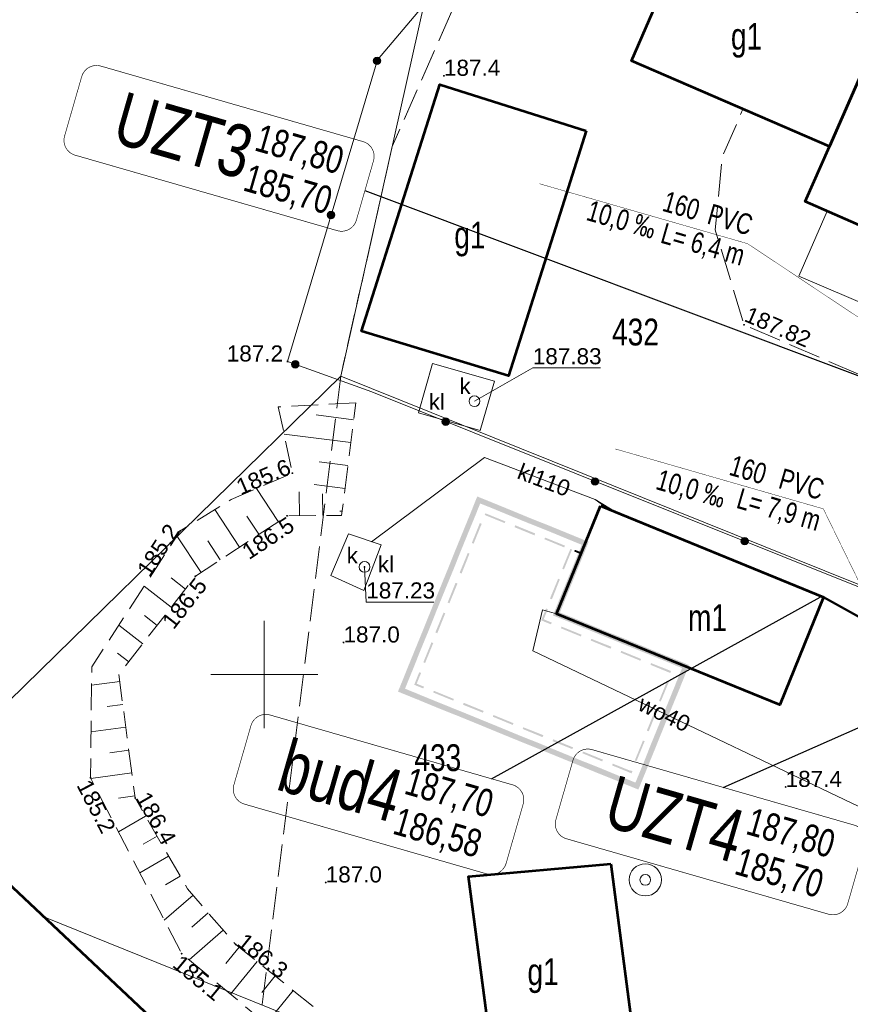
# Model space of a CAD drawing. Header units: metres. Extents: x 7482748 to 7484637, y 5684406 to 5687014.
# Tile 40 of 180: x 7483139 to 7483177, y 5685435 to 5685481. Entities that reach past the tile are written whole.
import ezdxf
from ezdxf.enums import TextEntityAlignment as Align
from ezdxf.lldxf.tags import DXFTag

# ---------------------------------------------------------------- set-up
doc = ezdxf.new("R2010")
doc.units = ezdxf.units.M
doc.header["$MEASUREMENT"] = 0
for name, pattern in [('1', [1.5, 1, -0.5]), ('BUBZ01_500', [1.75, 1.25, -0.5]), ('KTJZ01_500', [2, 1.5, -0.5]), ('l217_500', [2, 1.5, -0.5]), ('l218_500', [1, 0.5, -0.5])]:
    doc.linetypes.add(name, pattern=pattern)
for name, color, linetype, lineweight, true_color in [('.przyłącza', 32, 'Continuous', 50, 0xbd5e00), ('GES__SUPK_01_pL', 7, 'Continuous', 13, 0x803300), ('GES__SUPS01_05L', 7, 'Continuous', 13, 0x803300), ('GES__SUPS01_05P', 7, 'Continuous', 13, 0x803300), ('GES__SUPW_01_pL', 5, 'Continuous', 13, 0x0000ff), ('GES__SUUS_OD_KL', 7, 'Continuous', 13, 0x803300)]:
    doc.layers.add(name, color=color, linetype=linetype, lineweight=lineweight, true_color=true_color)
for name, color, linetype, lineweight in [('_Dzialki', 7, 'Continuous', 0), ('_Dzialki_opis', 7, 'Continuous', 0), ('_Kontury', 7, 'Continuous', 0), ('_Podzial_sekcyjny_krzyze', 7, '1', 13), ('_Uzytki', 7, 'Continuous', 0), ('_Zakres2', 7, 'Continuous', 0), ('BUBZ02_D', 7, 'BUBZ01_500', 13), ('BUBZ02_G', 7, 'BUBZ01_500', 13), ('BUBZ02_W', 7, 'Continuous', 13), ('EGB_Budynek', 7, 'Continuous', 0), ('EGB_Budynek_opis', 7, 'Continuous', 0), ('EGBE_L_3', 7, 'Continuous', 0), ('GES__SUUS07_1_O', 7, 'Continuous', 13), ('GES__SUUS13_P', 7, 'Continuous', 13), ('GES__SUUS22_01_KP', 7, 'Continuous', 13), ('KTOK05_01', 7, 'Continuous', 13), ('RTPW01_P', 7, 'Continuous', 0), ('RTPW02_P', 7, 'Continuous', 0)]:
    doc.layers.add(name, color=color, linetype=linetype, lineweight=lineweight)
for name, color, linetype, lineweight, transparency in [('EGB_EGBB03_O', 7, 'Continuous', 0, 0.2), ('GES__SUUS_ET_05T', 7, 'Continuous', 13, 0.25), ('KTPL01_O', 7, 'KTJZ01_500', 13, 0.5), ('RTPW01_G', 7, 'Continuous', 13, 0.25), ('RTPW02_G', 7, 'Continuous', 13, 0.25)]:
    doc.layers.add(name, color=color, linetype=linetype, lineweight=lineweight, transparency=transparency)
for name, color, linetype, lineweight, true_color, transparency in [('GES__SUPK_01_pT', 7, 'Continuous', 13, 0x803300, 0.25), ('GES__SUPS01_05G', 7, 'Continuous', 13, 0x803300, 0.25), ('GES__SUPW_01_pT', 5, 'Continuous', 13, 0x0000ff, 0.25), ('GES__SUUS_RG_KT', 7, 'Continuous', 13, 0x803300, 0.25)]:
    doc.layers.add(name, color=color, linetype=linetype, lineweight=lineweight, true_color=true_color, transparency=transparency)
doc.layers.add('IS_Opisy_działek_Net', color=7, linetype='SOLID', true_color=0x000000)
doc.layers.add('IS_Węzeł_sieci_kanalizacyjnej_-_opisy', color=7, linetype='Continuous')
doc.styles.get("Standard").update_dxf_attribs({"font": 'simplex.shx', "width": 0.75})
doc.styles.add('STYL_ARIAL', font='simplex.shx', dxfattribs={"width": 0.75, "oblique": 0.1})
doc.styles.add('Style-Arial', font='arial.ttf')
tags = doc.linetypes.add('SOLID', pattern=[10, 10, 0]).pattern_tags.tags
tags[6:7] = [DXFTag(74, 4), DXFTag(75, 0), DXFTag(340, '0'), DXFTag(46, 0.0), DXFTag(50, 0.0), DXFTag(44, 0.0), DXFTag(45, 0.0)]
tags[4:5] = [DXFTag(74, 4), DXFTag(75, 0), DXFTag(340, '0'), DXFTag(46, 0.0), DXFTag(50, 0.0), DXFTag(44, 0.0), DXFTag(45, 0.0)]

# ---------------------------------------------------------------- blocks, each defined once
blk = doc.blocks.new('SUPS01_1')
at = {"layer": 'GES__SUPS01_05P', "linetype": 'Continuous', "lineweight": 13}
h = blk.add_hatch(color=256, dxfattribs=at)
edge = h.paths.add_edge_path()
edge.add_arc((0, 0), 0.045, 0, 360)
blk = doc.blocks.new('SUUS13')
at = {"layer": 'GES__SUUS13_P', "linetype": 'Continuous', "lineweight": 13}
for radius in [0.75, 0.25]:
    blk.add_circle((0, 0), radius, dxfattribs=at)
blk = doc.blocks.new('SUUS22_01')
at = {"layer": 'GES__SUUS22_01_KP', "linetype": 'Continuous', "lineweight": 13}
blk.add_circle((0, 0), 0.25, dxfattribs=at)
blk = doc.blocks.new('RTPW01')
at = {"layer": 'RTPW01_P', "linetype": 'Continuous', "lineweight": 0}
h = blk.add_hatch(color=256, dxfattribs=at)
edge = h.paths.add_edge_path()
edge.add_arc((0, 0), 0.045, 0, 360)
blk = doc.blocks.new('RTPW01_2')
at = {"layer": 'RTPW01_P', "linetype": 'Continuous', "lineweight": 0}
h = blk.add_hatch(color=256, dxfattribs=at)
edge = h.paths.add_edge_path()
edge.add_arc((0, 0), 0.045, 0, 360)
blk = doc.blocks.new('RTPW01_3')
at = {"layer": 'RTPW02_P', "linetype": 'Continuous', "lineweight": 0}
h = blk.add_hatch(color=256, dxfattribs=at)
edge = h.paths.add_edge_path()
edge.add_arc((0, 0), 0.045, 0, 360)

msp = doc.modelspace()

# ---------------------------------------------------------------- hatches: boundary and pattern name
at = {"layer": 'EGB_EGBB03_O', "linetype": 'Continuous', "lineweight": 0}
for points in [[(7483159.92667, 5685457.64207), (7483159.69506, 5685457.73618), (7483159.92129, 5685458.29295), (7483160.52256, 5685458.04808), (7483160.42827, 5685457.81654), (7483160.05871, 5685457.96705)], [(7483163.97744, 5685452.5355), (7483163.44707, 5685452.75135), (7483163.70261, 5685453.37876), (7483163.93414, 5685453.28446), (7483163.77293, 5685452.88865), (7483164.07168, 5685452.76706)], [(7483163.35575, 5685452.33507), (7483162.89963, 5685452.5207), (7483163.12503, 5685453.07413), (7483163.20839, 5685453.04018), (7483163.01694, 5685452.57013), (7483163.38968, 5685452.41843)], [(7483169.38793, 5685449.44481), (7483169.15642, 5685449.53917), (7483169.46705, 5685450.30136), (7483169.53483, 5685450.27378), (7483169.62907, 5685450.50533), (7483169.79295, 5685450.43864)], [(7483157.40652, 5685449.34712), (7483156.98264, 5685449.51984), (7483157.22062, 5685450.10553), (7483157.304, 5685450.07165), (7483157.09986, 5685449.56926), (7483157.44048, 5685449.43046)], [(7483157.1878, 5685448.80994), (7483156.22719, 5685449.20136), (7483156.30716, 5685449.39819), (7483156.53877, 5685449.30408), (7483156.55281, 5685449.33864), (7483157.28214, 5685449.04146)], [(7483167.11036, 5685445.39305), (7483166.20419, 5685445.76229), (7483166.23815, 5685445.84563), (7483167.06098, 5685445.51035), (7483167.06909, 5685445.53026), (7483167.15243, 5685445.49629)], [(7483167.42858, 5685444.63708), (7483166.44851, 5685445.03643), (7483166.54284, 5685445.26795), (7483167.29142, 5685444.96292), (7483167.26941, 5685444.90892), (7483167.50092, 5685444.81457)]]:
    msp.add_hatch(color=256, dxfattribs=at).paths.add_polyline_path(points)
at = {"layer": 'KTOK05_01', "linetype": 'Continuous', "lineweight": 13}
h = msp.add_hatch(color=256, dxfattribs=at)
edge = h.paths.add_edge_path()
edge.add_arc((7483155.25389, 5685478.58593), 0.175, 0, 360)
h = msp.add_hatch(color=256, dxfattribs=at)
edge = h.paths.add_edge_path()
edge.add_arc((7483153.11191, 5685471.39831), 0.175, 0, 360)
h = msp.add_hatch(color=256, dxfattribs=at)
edge = h.paths.add_edge_path()
edge.add_arc((7483151.44244, 5685464.44904), 0.175, 0, 360)
h = msp.add_hatch(color=256, dxfattribs=at)
edge = h.paths.add_edge_path()
edge.add_arc((7483158.451, 5685461.78192), 0.175, 0, 360)
h = msp.add_hatch(color=256, dxfattribs=at)
edge = h.paths.add_edge_path()
edge.add_arc((7483165.41341, 5685458.99356), 0.175, 0, 360)
h = msp.add_hatch(color=256, dxfattribs=at)
edge = h.paths.add_edge_path()
edge.add_arc((7483172.37581, 5685456.2052), 0.175, 0, 360)

# ---------------------------------------------------------------- linework, layer by layer
at = {"layer": '.przyłącza', "linetype": 'Continuous'}
msp.add_lwpolyline([(7483182.92832, 5685449.77493), (7483176.06, 5685453.6)], dxfattribs=at)
at = {"layer": '_Dzialki', "color": 96, "linetype": 'Continuous', "true_color": 0x008000, "flags": 128}
for points in [[(7483153.56, 5685463.9), (7483159.69, 5685491.27)], [(7483133.65, 5685444.43), (7483153.56, 5685463.9)], [(7483185.97, 5685450.87), (7483153.56, 5685463.9)], [(7483175.04, 5685424.44), (7483139.72, 5685438.71)]]:
    msp.add_lwpolyline(points, dxfattribs=at)
at = {"layer": '_Kontury', "color": 96, "linetype": 'l217_500', "true_color": 0x008000, "flags": 128}
for points in [[(7483162.76, 5685490.05), (7483155.96, 5685474.59)], [(7483155.96, 5685474.59), (7483153.56, 5685463.9)], [(7483153.56, 5685463.9), (7483149.89, 5685434.6)]]:
    msp.add_lwpolyline(points, dxfattribs=at)
at = {"layer": '_Podzial_sekcyjny_krzyze', "linetype": 'Continuous'}
for p, q in [((7483150, 5685447.5), (7483150, 5685452.5)), ((7483147.5, 5685450), (7483152.5, 5685450))]:
    msp.add_line(p, q, dxfattribs=at)
at = {"layer": '_Uzytki', "color": 96, "linetype": 'l218_500', "true_color": 0x008000, "flags": 128}
for points in [[(7483162.76, 5685490.05), (7483155.96, 5685474.59)], [(7483155.96, 5685474.59), (7483153.56, 5685463.9)], [(7483153.56, 5685463.9), (7483149.89, 5685434.6)]]:
    msp.add_lwpolyline(points, dxfattribs=at)
at = {"layer": '_Zakres2', "color": 250, "linetype": 'Continuous', "lineweight": 53, "flags": 128}
msp.add_lwpolyline([(7483079.94, 5685265.4), (7483148.95, 5685430.02), (7483110, 5685466.7), (7483102.79, 5685462.02), (7483095.42, 5685459.71), (7483087.69, 5685459.36), (7483080.14, 5685460.99), (7483073.25, 5685464.5), (7483067.49, 5685469.66), (7483063.24, 5685476.11), (7483060.78, 5685483.44), (7483060.27, 5685491.15), (7483058.52, 5685496.82), (7483058.52, 5685500.14), (7483008.95, 5685499.28), (7483000.81, 5685495.57), (7482993.16, 5685494.42)], dxfattribs=at)
at = {"layer": 'BUBZ02_D', "linetype": 'BUBZ01_500', "lineweight": 13, "flags": 128}
msp.add_lwpolyline([(7483154.26, 5685462.66), (7483150.65, 5685462.47), (7483151.31, 5685459.38), (7483148.45, 5685458.15), (7483146.08, 5685456.69), (7483141.96, 5685450.36), (7483141.9, 5685445.19), (7483146.15, 5685436.99), (7483153.15, 5685431.19), (7483155.4, 5685429.29), (7483156.77, 5685431.94)], dxfattribs=at)
at = {"layer": 'BUBZ02_G', "linetype": 'BUBZ01_500', "lineweight": 13, "flags": 128}
msp.add_lwpolyline([(7483156.77, 5685431.94), (7483154.38, 5685432.85), (7483148.67, 5685437.42), (7483146.42, 5685440.01), (7483143.98, 5685444.25), (7483143.22, 5685450), (7483146.79, 5685454.58), (7483151.06, 5685457.39), (7483153.6, 5685457.41), (7483154.26, 5685462.66)], dxfattribs=at)
at = {"layer": 'BUBZ02_W', "linetype": 'Continuous', "lineweight": 13}
for p, q in [((7483154.16, 5685461.87), (7483152.42, 5685462.09)), ((7483154.03, 5685460.8), (7483150.92, 5685461.19)), ((7483153.89, 5685459.73), (7483152.56, 5685459.9)), ((7483150.65, 5685457.12), (7483149.63, 5685458.66)), ((7483151.64, 5685457.39), (7483151.63, 5685458.51)), ((7483153.76, 5685458.67), (7483152.32, 5685458.85)), ((7483152.72, 5685457.4), (7483152.71, 5685458.41)), ((7483148.85, 5685455.93), (7483147.7, 5685457.69)), ((7483153.62, 5685457.6), (7483153.52, 5685457.61)), ((7483149.75, 5685456.53), (7483149.19, 5685457.38)), ((7483147.05, 5685454.75), (7483145.93, 5685456.46)), ((7483147.95, 5685455.34), (7483147.37, 5685456.23)), ((7483146.32, 5685453.98), (7483145.66, 5685454.5)), ((7483145.66, 5685453.13), (7483144.4, 5685454.11)), ((7483145, 5685452.28), (7483144.41, 5685452.74)), ((7483144.34, 5685451.43), (7483143.22, 5685452.3)), ((7483143.68, 5685450.59), (7483143.16, 5685450.99)), ((7483143.26, 5685449.67), (7483141.95, 5685449.5)), ((7483143.4, 5685448.6), (7483142.67, 5685448.51)), ((7483143.55, 5685447.54), (7483141.92, 5685447.32)), ((7483143.69, 5685446.47), (7483142.8, 5685446.35)), ((7483143.83, 5685445.41), (7483141.92, 5685445.15)), ((7483143.97, 5685444.34), (7483143.21, 5685444.24)), ((7483144.47, 5685443.4), (7483143.21, 5685442.67)), ((7483145.01, 5685442.46), (7483144.36, 5685442.09)), ((7483145.54, 5685441.53), (7483144.2, 5685440.76)), ((7483146.08, 5685440.6), (7483145.39, 5685440.2)), ((7483146.68, 5685439.71), (7483145.34, 5685438.55)), ((7483147.38, 5685438.9), (7483146.62, 5685438.23)), ((7483148.09, 5685438.09), (7483146.5, 5685436.7)), ((7483148.82, 5685437.3), (7483148.21, 5685436.54)), ((7483149.66, 5685436.63), (7483148.43, 5685435.1)), ((7483150.5, 5685435.96), (7483149.88, 5685435.18)), ((7483151.34, 5685435.28), (7483150.09, 5685433.73))]:
    msp.add_line(p, q, dxfattribs=at)
at = {"layer": 'EGB_Budynek', "color": 7, "linetype": 'Continuous', "lineweight": 53, "flags": 128}
for points in [[(7483178.86, 5685480.37), (7483176.33, 5685474.6), (7483167.11, 5685478.59), (7483169.58, 5685484.28), (7483178.86, 5685480.37)], [(7483188.1, 5685476.35), (7483184.49, 5685467.96), (7483175.2, 5685472.04), (7483176.33, 5685474.6), (7483178.86, 5685480.37), (7483188.1, 5685476.35)], [(7483164.99, 5685475.32), (7483163.88, 5685471.78), (7483161.38, 5685463.92), (7483154.53, 5685466), (7483158.18, 5685477.48), (7483164.99, 5685475.32)], [(7483165.66, 5685457.85), (7483176.06, 5685453.6), (7483174.02, 5685448.58), (7483163.61, 5685452.82), (7483165.66, 5685457.85)], [(7483166.15, 5685441.17), (7483167.44, 5685431.3), (7483160.85, 5685430.44), (7483159.52, 5685440.59), (7483166.15, 5685441.17)]]:
    msp.add_lwpolyline(points, dxfattribs=at)
at = {"layer": 'EGB_EGBB03_O', "linetype": 'Continuous', "lineweight": 0}
for points in [[(7483160.52, 5685458.05), (7483161.45, 5685457.67), (7483160.43, 5685457.82), (7483161.35, 5685457.44)], [(7483160.3, 5685457.51), (7483161.23, 5685457.13), (7483160.27, 5685457.43), (7483161.2, 5685457.05)], [(7483161.45, 5685457.67), (7483162.37, 5685457.29), (7483161.35, 5685457.44), (7483162.28, 5685457.06)], [(7483158.94, 5685455.88), (7483159.32, 5685456.81), (7483159.17, 5685455.79), (7483159.55, 5685456.72)], [(7483161.69, 5685456.95), (7483162.62, 5685456.57), (7483161.66, 5685456.86), (7483162.59, 5685456.48)], [(7483163.08, 5685456.38), (7483164.01, 5685456), (7483163.05, 5685456.3), (7483163.97, 5685455.92)], [(7483164.23, 5685456.54), (7483165.11, 5685456.18), (7483164.13, 5685456.31), (7483164.79, 5685456.04)], [(7483165.11, 5685456.18), (7483164.69, 5685455.14), (7483164.79, 5685456.04), (7483164.46, 5685455.23)], [(7483158.57, 5685454.96), (7483158.94, 5685455.88), (7483158.8, 5685454.86), (7483159.17, 5685455.79)], [(7483159.1, 5685454.74), (7483159.48, 5685455.66), (7483159.19, 5685454.7), (7483159.56, 5685455.63)], [(7483164.47, 5685455.81), (7483164.82, 5685455.67), (7483164.44, 5685455.73), (7483164.7, 5685455.62)], [(7483164.69, 5685455.14), (7483164.31, 5685454.21), (7483164.46, 5685455.23), (7483164.08, 5685454.3)], [(7483157.81, 5685453.1), (7483158.19, 5685454.03), (7483158.04, 5685453.01), (7483158.42, 5685453.94)], [(7483157.44, 5685452.18), (7483157.81, 5685453.1), (7483157.67, 5685452.08), (7483158.04, 5685453.01)], [(7483157.97, 5685451.96), (7483158.35, 5685452.88), (7483158.06, 5685451.92), (7483158.43, 5685452.85)], [(7483164.07, 5685452.77), (7483165, 5685452.39), (7483163.98, 5685452.54), (7483164.9, 5685452.16)], [(7483165, 5685452.39), (7483165.92, 5685452.01), (7483164.9, 5685452.16), (7483165.83, 5685451.78)], [(7483165.92, 5685452.01), (7483166.85, 5685451.64), (7483165.83, 5685451.78), (7483166.76, 5685451.4)], [(7483166.85, 5685451.64), (7483167.78, 5685451.26), (7483166.76, 5685451.4), (7483167.68, 5685451.03)], [(7483156.68, 5685450.32), (7483157.06, 5685451.25), (7483156.92, 5685450.23), (7483157.29, 5685451.16)], [(7483157.41, 5685450.57), (7483157.79, 5685451.5), (7483157.49, 5685450.53), (7483157.87, 5685451.46)], [(7483166.63, 5685451.1), (7483167.56, 5685450.72), (7483166.6, 5685451.02), (7483167.52, 5685450.64)], [(7483156.31, 5685449.4), (7483156.68, 5685450.32), (7483156.54, 5685449.3), (7483156.92, 5685450.23)], [(7483168.85, 5685449.66), (7483168.47, 5685448.74), (7483168.77, 5685449.7), (7483168.39, 5685448.77)], [(7483158.8, 5685448.78), (7483157.87, 5685449.16), (7483158.83, 5685448.86), (7483157.9, 5685449.24)], [(7483160.18, 5685448.22), (7483159.26, 5685448.59), (7483160.22, 5685448.3), (7483159.29, 5685448.68)], [(7483160.89, 5685447.3), (7483159.97, 5685447.68), (7483160.99, 5685447.53), (7483160.06, 5685447.91)], [(7483161.57, 5685447.65), (7483160.65, 5685448.03), (7483161.61, 5685447.73), (7483160.68, 5685448.11)], [(7483168.28, 5685448.27), (7483167.91, 5685447.35), (7483168.2, 5685448.31), (7483167.82, 5685447.38)], [(7483168.63, 5685447.59), (7483168.26, 5685446.67), (7483168.4, 5685447.69), (7483168.02, 5685446.76)], [(7483164.35, 5685446.52), (7483163.43, 5685446.89), (7483164.39, 5685446.6), (7483163.46, 5685446.98)], [(7483164.6, 5685445.79), (7483163.67, 5685446.17), (7483164.69, 5685446.02), (7483163.76, 5685446.4)], [(7483165.74, 5685445.95), (7483164.82, 5685446.33), (7483165.78, 5685446.03), (7483164.85, 5685446.41)], [(7483167.88, 5685445.74), (7483167.5, 5685444.81), (7483167.65, 5685445.83), (7483167.27, 5685444.91)]]:
    msp.add_solid(points, dxfattribs=at)
at = {"layer": 'EGB_EGBB03_O', "linetype": 'Continuous', "lineweight": 0, "extrusion": (0, 0, -1)}
for points in [[(-7483159.32, 5685456.81), (-7483159.7, 5685457.74), (-7483159.55, 5685456.72), (-7483159.93, 5685457.64)], [(-7483159.67, 5685456.13), (-7483160.04, 5685457.05), (-7483159.75, 5685456.09), (-7483160.13, 5685457.02)], [(-7483162.37, 5685457.29), (-7483163.3, 5685456.92), (-7483162.28, 5685457.06), (-7483163.21, 5685456.69)], [(-7483163.3, 5685456.92), (-7483164.23, 5685456.54), (-7483163.21, 5685456.69), (-7483164.13, 5685456.31)], [(-7483164.34, 5685455.82), (-7483163.96, 5685454.89), (-7483164.26, 5685455.85), (-7483163.88, 5685454.93)], [(-7483158.19, 5685454.03), (-7483158.57, 5685454.96), (-7483158.42, 5685453.94), (-7483158.8, 5685454.86)], [(-7483163.77, 5685454.43), (-7483163.4, 5685453.5), (-7483163.69, 5685454.46), (-7483163.31, 5685453.54)], [(-7483164.31, 5685454.21), (-7483163.93, 5685453.28), (-7483164.08, 5685454.3), (-7483163.7, 5685453.38)], [(-7483158.54, 5685453.35), (-7483158.91, 5685454.27), (-7483158.62, 5685453.31), (-7483159, 5685454.24)], [(-7483157.06, 5685451.25), (-7483157.44, 5685452.18), (-7483157.29, 5685451.16), (-7483157.67, 5685452.08)], [(-7483163.85, 5685452.23), (-7483164.78, 5685451.85), (-7483163.82, 5685452.15), (-7483164.75, 5685451.77)], [(-7483165.24, 5685451.66), (-7483166.17, 5685451.29), (-7483165.21, 5685451.58), (-7483166.13, 5685451.2)], [(-7483167.78, 5685451.26), (-7483168.7, 5685450.88), (-7483167.68, 5685451.03), (-7483168.61, 5685450.65)], [(-7483168.7, 5685450.88), (-7483169.63, 5685450.51), (-7483168.61, 5685450.65), (-7483169.53, 5685450.27)], [(-7483168.02, 5685450.53), (-7483168.95, 5685450.16), (-7483167.99, 5685450.45), (-7483168.91, 5685450.07)], [(-7483169.39, 5685449.44), (-7483169.01, 5685448.52), (-7483169.16, 5685449.54), (-7483168.78, 5685448.61)], [(-7483158.11, 5685448.43), (-7483157.19, 5685448.81), (-7483158.21, 5685448.66), (-7483157.28, 5685449.04)], [(-7483159.04, 5685448.06), (-7483158.11, 5685448.43), (-7483159.13, 5685448.29), (-7483158.21, 5685448.66)], [(-7483169.01, 5685448.52), (-7483168.63, 5685447.59), (-7483168.78, 5685448.61), (-7483168.4, 5685447.69)], [(-7483159.97, 5685447.68), (-7483159.04, 5685448.06), (-7483160.06, 5685447.91), (-7483159.13, 5685448.29)], [(-7483161.82, 5685446.92), (-7483160.89, 5685447.3), (-7483161.91, 5685447.15), (-7483160.99, 5685447.53)], [(-7483162.96, 5685447.08), (-7483162.04, 5685447.46), (-7483163, 5685447.17), (-7483162.07, 5685447.54)], [(-7483162.74, 5685446.55), (-7483161.82, 5685446.92), (-7483162.84, 5685446.78), (-7483161.91, 5685447.15)], [(-7483163.67, 5685446.17), (-7483162.74, 5685446.55), (-7483163.76, 5685446.4), (-7483162.84, 5685446.78)], [(-7483167.72, 5685446.89), (-7483167.34, 5685445.96), (-7483167.64, 5685446.92), (-7483167.26, 5685445.99)], [(-7483168.26, 5685446.67), (-7483167.88, 5685445.74), (-7483168.02, 5685446.76), (-7483167.65, 5685445.83)], [(-7483165.52, 5685445.41), (-7483164.6, 5685445.79), (-7483165.62, 5685445.65), (-7483164.69, 5685446.02)], [(-7483166.45, 5685445.04), (-7483165.52, 5685445.41), (-7483166.54, 5685445.27), (-7483165.62, 5685445.65)]]:
    msp.add_solid(points, dxfattribs=at)
at = {"layer": 'EGBE_L_3', "linetype": 'Continuous'}
msp.add_line((7483163.98, 5685452.67), (7483166.25, 5685451.75), dxfattribs=at)
at = {"layer": 'GES__SUPK_01_pL', "linetype": 'Continuous', "lineweight": 13}
msp.add_line((7483165.42, 5685458.15), (7483166.03, 5685457.7), dxfattribs=at)
at = {"layer": 'GES__SUPK_01_pL', "linetype": 'Continuous', "lineweight": 13, "flags": 128}
msp.add_lwpolyline([(7483155, 5685456.18), (7483160.26, 5685460.11), (7483165.42, 5685458.15), (7483166.41, 5685457.54)], dxfattribs=at)
at = {"layer": 'GES__SUPS01_05L', "linetype": 'Continuous', "lineweight": 13, "flags": 128}
msp.add_lwpolyline([(7483154.67, 5685455.01), (7483154.75, 5685453.37), (7483157.9, 5685453.37)], dxfattribs=at)
at = {"layer": 'GES__SUPW_01_pL', "linetype": 'Continuous', "lineweight": 13, "flags": 128}
for points in [[(7483176.22, 5685471.59), (7483174.9, 5685468.56), (7483193.13, 5685460.78)], [(7483163.61, 5685452.82), (7483162.96, 5685453.01), (7483162.51, 5685451.1), (7483181.51, 5685442.03), (7483183.09, 5685441.14)]]:
    msp.add_lwpolyline(points, dxfattribs=at)
at = {"layer": 'GES__SUUS07_1_O', "linetype": 'Continuous', "lineweight": 13, "flags": 128}
for points in [[(7483157.84, 5685464.49), (7483160.72, 5685463.66), (7483160.06, 5685461.36), (7483157.18, 5685462.19), (7483157.84, 5685464.49)], [(7483155.44, 5685456.04), (7483153.92, 5685456.55), (7483153.1, 5685454.61), (7483154.64, 5685453.91), (7483155.44, 5685456.04)]]:
    msp.add_lwpolyline(points, close=True, dxfattribs=at)
at = {"layer": 'GES__SUUS_OD_KL', "linetype": 'Continuous', "lineweight": 13, "flags": 128}
msp.add_lwpolyline([(7483159.79, 5685462.73), (7483162.51, 5685464.28), (7483165.67, 5685464.28)], dxfattribs=at)
at = {"layer": 'IS_Opisy_działek_Net', "linetype": 'Continuous', "ltscale": 0.01, "const_width": 0.02}
for points in [[(7483178.72279, 5685465.94885), (7483172.51062, 5685470.07207), (7483162.81448, 5685472.86365)], [(7483178.8722, 5685451.9345), (7483176.04501, 5685457.71639), (7483166.34887, 5685460.50797)]]:
    msp.add_lwpolyline(points, dxfattribs=at)
at = {"layer": 'IS_Węzeł_sieci_kanalizacyjnej_-_opisy', "color": 18, "linetype": 'SOLID', "ltscale": 0.01, "true_color": 0x000000, "const_width": 0.03}
for points in [[(7483141.18585, 5685474.19303), (7483153.39973, 5685470.67657, 0.414214), (7483154.29082, 5685471.16927), (7483155.08763, 5685473.93685, 0.414214), (7483154.59493, 5685474.82794), (7483142.38106, 5685478.3444, 0.414214), (7483141.48996, 5685477.8517), (7483140.69316, 5685475.08412, 0.414214), (7483141.18585, 5685474.19303)], [(7483149.0731, 5685443.95943), (7483160.37405, 5685440.70581, 0.414214), (7483161.26515, 5685441.19851), (7483162.06195, 5685443.96609, 0.414214), (7483161.56926, 5685444.85718), (7483150.2683, 5685448.1108, 0.414214), (7483149.37721, 5685447.61811), (7483148.5804, 5685444.85053, 0.414214), (7483149.0731, 5685443.95943)], [(7483164.07727, 5685442.34568), (7483176.29114, 5685438.82922, 0.414214), (7483177.18224, 5685439.32192), (7483177.97905, 5685442.0895, 0.414214), (7483177.48635, 5685442.9806), (7483165.27248, 5685446.49705, 0.414214), (7483164.38138, 5685446.00435), (7483163.58458, 5685443.23677, 0.414214), (7483164.07727, 5685442.34568)]]:
    msp.add_lwpolyline(points, format="xyb", dxfattribs=at)
at = {"layer": 'IS_Węzeł_sieci_kanalizacyjnej_-_opisy', "color": 18, "linetype": 'SOLID', "ltscale": 0.01, "true_color": 0x000000}
for points in [[(7483154.68922, 5685472.55306), (7483177.78511, 5685463.88688)], [(7483160.58731, 5685445.13989), (7483175.89133, 5685453.59709)], [(7483171.37942, 5685444.73882), (7483182.7572, 5685449.76762)]]:
    msp.add_lwpolyline(points, dxfattribs=at)
at = {"layer": 'KTOK05_01', "linetype": 'Continuous', "lineweight": 13, "flags": 128}
msp.add_lwpolyline([(7483164.92, 5685490.05), (7483155.27, 5685478.64), (7483151.08, 5685464.58), (7483155.01, 5685463.16), (7483183.7, 5685451.67), (7483185.62, 5685450.95), (7483180.58, 5685438.66)], dxfattribs=at)
at = {"layer": 'KTOK05_01', "linetype": 'Continuous', "lineweight": 13}
for centre in [(7483155.25, 5685478.59), (7483153.11, 5685471.4), (7483151.44, 5685464.45), (7483158.45, 5685461.78), (7483165.41, 5685458.99), (7483172.38, 5685456.21)]:
    msp.add_circle(centre, 0.175, dxfattribs=at)
at = {"layer": 'KTPL01_O', "linetype": 'KTJZ01_500', "lineweight": 13, "flags": 128}
msp.add_lwpolyline([(7483190.18, 5685461.59), (7483189.76, 5685460.52), (7483186.85, 5685461.54), (7483184.22, 5685461.18), (7483172.35, 5685466.29), (7483171.01, 5685470.71), (7483171.33, 5685474.09), (7483172.3, 5685476.34), (7483176.33, 5685474.6), (7483175.2, 5685472.04), (7483184.49, 5685467.96), (7483188.1, 5685476.35), (7483185.3, 5685477.57), (7483185.54, 5685478.09), (7483188.66, 5685476.62), (7483185.71, 5685469.72), (7483186.77, 5685469.25), (7483186.05, 5685467.59), (7483185.98, 5685466.87), (7483187.4, 5685462.9), (7483190.18, 5685461.59)], close=True, dxfattribs=at)

# ---------------------------------------------------------------- block references
at = {"layer": 'GES__SUPS01_05P', "linetype": 'Continuous', "lineweight": 13}
msp.add_blockref('SUPS01_1', (7483154.67, 5685455.01), dxfattribs=at)
at = {"layer": 'GES__SUUS13_P', "linetype": 'Continuous', "lineweight": 13}
msp.add_blockref('SUUS13', (7483167.75, 5685440.43), dxfattribs=at)
at = {"layer": 'GES__SUUS22_01_KP', "linetype": 'Continuous', "lineweight": 13}
for p in [(7483159.79, 5685462.73), (7483154.67, 5685455.01)]:
    msp.add_blockref('SUUS22_01', p, dxfattribs=at)
at = {"layer": 'RTPW01_P', "linetype": 'Continuous', "lineweight": 0}
for name, p in [('RTPW01', (7483158.37, 5685477.89)), ('RTPW01_2', (7483151.08, 5685464.58)), ('RTPW01', (7483151.31, 5685459.38)), ('RTPW01', (7483151.06, 5685457.39)), ('RTPW01', (7483146.08, 5685456.69)), ('RTPW01', (7483146.79, 5685454.58)), ('RTPW01', (7483153.69, 5685451.49)), ('RTPW01', (7483141.9, 5685445.19)), ('RTPW01', (7483174.29, 5685444.76)), ('RTPW01', (7483143.98, 5685444.25)), ('RTPW01', (7483152.86, 5685440.31)), ('RTPW01', (7483148.67, 5685437.42)), ('RTPW01', (7483146.15, 5685436.99))]:
    msp.add_blockref(name, p, dxfattribs=at)
at = {"layer": 'RTPW02_P', "linetype": 'Continuous', "lineweight": 0}
msp.add_blockref('RTPW01_3', (7483172.35, 5685466.29), dxfattribs=at)

# ---------------------------------------------------------------- texts
at = {"layer": '_Dzialki_opis', "color": 96, "true_color": 0x008000, "char_height": 1.25, "attachment_point": 7, "line_spacing_factor": 0.6, "style": 'STYL_ARIAL'}
for s, insert in [('\\fArial|b0|i0|c238238|p39;432', (7483166.2, 5685465.31)), ('\\fArial|b0|i0|c238238|p39;433', (7483156.99, 5685445.48))]:
    msp.add_mtext(s, dxfattribs=dict(at, insert=insert))
at = {"layer": 'EGB_Budynek_opis', "color": 7, "char_height": 1.25, "attachment_point": 7, "line_spacing_factor": 0.6, "style": 'STYL_ARIAL'}
for s, insert in [('\\fArial|b0|i0|c238238|p39;g1', (7483171.74, 5685478.73)), ('\\fArial|b0|i0|c238238|p39;g1', (7483158.85, 5685469.47)), ('\\fArial|b0|i0|c238238|p39;m1', (7483169.74, 5685452.02)), ('\\fArial|b0|i0|c238238|p39;g1', (7483162.26, 5685435.15))]:
    msp.add_mtext(s, dxfattribs=dict(at, insert=insert))
at = {"layer": 'GES__SUPK_01_pT', "linetype": 'Continuous', "lineweight": 13, "style": 'Style-Arial'}
msp.add_text('kl110', height=0.75, rotation=339.2, dxfattribs=at).set_placement((7483163.03, 5685459.06), align=Align.MIDDLE_CENTER)
at = {"layer": 'GES__SUPS01_05G', "linetype": 'Continuous', "lineweight": 13, "style": 'Style-Arial'}
msp.add_text('187.23', height=0.75, dxfattribs=at).set_placement((7483154.75, 5685453.54))
at = {"layer": 'GES__SUPW_01_pT', "linetype": 'Continuous', "lineweight": 13, "style": 'Style-Arial'}
msp.add_text('wo40', height=0.75, rotation=334.48, dxfattribs=at).set_placement((7483168.64, 5685448.17), align=Align.MIDDLE_CENTER)
at = {"layer": 'GES__SUUS_ET_05T', "linetype": 'Continuous', "lineweight": 13, "style": 'Style-Arial'}
for s, p in [('k', (7483159.09, 5685463.06)), ('kl', (7483157.66, 5685462.33)), ('kl', (7483155.29, 5685454.76))]:
    msp.add_text(s, height=0.75, dxfattribs=at).set_placement(p)
msp.add_text('k', height=0.75, dxfattribs=at).set_placement((7483154.36, 5685455.17), align=Align.RIGHT)
at = {"layer": 'GES__SUUS_RG_KT', "linetype": 'Continuous', "lineweight": 13, "style": 'Style-Arial'}
msp.add_text('187.83', height=0.75, dxfattribs=at).set_placement((7483162.51, 5685464.45))
at = {"layer": 'IS_Opisy_działek_Net', "linetype": 'Continuous', "ltscale": 0.01, "char_height": 0.9648, "rotation": 343.938549}
for s, insert, attachment_point in [('\\fArial|b0|i0;160', (7483170.10604, 5685471.13354), 9), ('\\fArial|b0|i0;10,0 ‰', (7483168.34507, 5685471.2105), 3), ('{\\fArial|b0|i0|c238|p34;PVC}', (7483172.57078, 5685470.43277), 9), ('\\fArial|b0|i0;L= 6,4 m', (7483172.47875, 5685469.96137), 3), ('\\fArial|b0|i0;160', (7483173.21757, 5685458.83279), 9), ('{\\fArial|b0|i0|c238|p34;PVC}', (7483175.89413, 5685458.10844), 9), ('\\fArial|b0|i0;10,0 ‰', (7483171.58219, 5685458.67277), 3), ('\\fArial|b0|i0;L= 7,9 m', (7483176.01314, 5685457.60568), 3)]:
    msp.add_mtext(s, dxfattribs=dict(at, insert=insert, attachment_point=attachment_point))
at = {"layer": 'IS_Węzeł_sieci_kanalizacyjnej_-_opisy', "color": 18, "linetype": 'SOLID', "ltscale": 0.01, "true_color": 0x000000, "rotation": 343.938549}
for s, insert, char_height, attachment_point in [('\\fArial|b0|i0;UZT3', (7483148.97552, 5685473.0205), 2.448, 9), ('\\fArial|b0|i0;187,80', (7483149.41889, 5685474.19904), 1.2888, 7), ('\\fArial|b0|i0;185,70', (7483149.30535, 5685473.80466), 1.2888, 1), ('\\fArial|b0|i0;bud4', (7483155.94985, 5685443.04974), 2.448, 9), ('\\fArial|b0|i0;UZT4', (7483171.86694, 5685441.17316), 2.448, 9), ('\\fArial|b0|i0;187,70', (7483156.39322, 5685444.22828), 1.2888, 7), ('\\fArial|b0|i0;186,58', (7483156.27967, 5685443.8339), 1.2888, 1), ('\\fArial|b0|i0;187,80', (7483172.31031, 5685442.35169), 1.2888, 7), ('\\fArial|b0|i0;185,70', (7483172.19677, 5685441.95731), 1.2888, 1)]:
    msp.add_mtext(s, dxfattribs=dict(at, insert=insert, char_height=char_height, attachment_point=attachment_point))
at = {"layer": 'RTPW01_G', "linetype": 'Continuous', "lineweight": 13, "style": 'Style-Arial'}
for s, p in [('187.4', (7483158.37, 5685477.89)), ('187.2', (7483148.25, 5685464.58)), ('187.0', (7483153.69, 5685451.49)), ('187.4', (7483174.29, 5685444.76)), ('187.0', (7483152.86, 5685440.31))]:
    msp.add_text(s, height=0.75, dxfattribs=at).set_placement(p)
for s, rotation, p in [('185.6', 23.27, (7483151.31, 5685459.38)), ('185.2', 56.94, (7483146.08, 5685456.69))]:
    msp.add_text(s, height=0.75, rotation=rotation, dxfattribs=at).set_placement(p, align=Align.RIGHT)
for rotation, p in [(33.35, (7483151.06, 5685457.39)), (52.06, (7483146.79, 5685454.58))]:
    msp.add_text('186.5', height=0.75, rotation=rotation, dxfattribs=at).set_placement(p, align=Align.TOP_RIGHT)
for s, rotation, p in [('185.2', 297.4, (7483141.9, 5685445.19)), ('185.1', 320.36, (7483146.15, 5685436.99))]:
    msp.add_text(s, height=0.75, rotation=rotation, dxfattribs=at).set_placement(p, align=Align.TOP_LEFT)
for s, rotation, p in [('186.4', 299.92, (7483143.98, 5685444.25)), ('186.3', 321.33, (7483148.67, 5685437.42))]:
    msp.add_text(s, height=0.75, rotation=rotation, dxfattribs=at).set_placement(p)
at = {"layer": 'RTPW02_G', "linetype": 'Continuous', "lineweight": 13, "style": 'Style-Arial'}
msp.add_text('187.82', height=0.75, rotation=336.71, dxfattribs=at).set_placement((7483172.31, 5685466.48))

doc.saveas('drawing.dxf')
